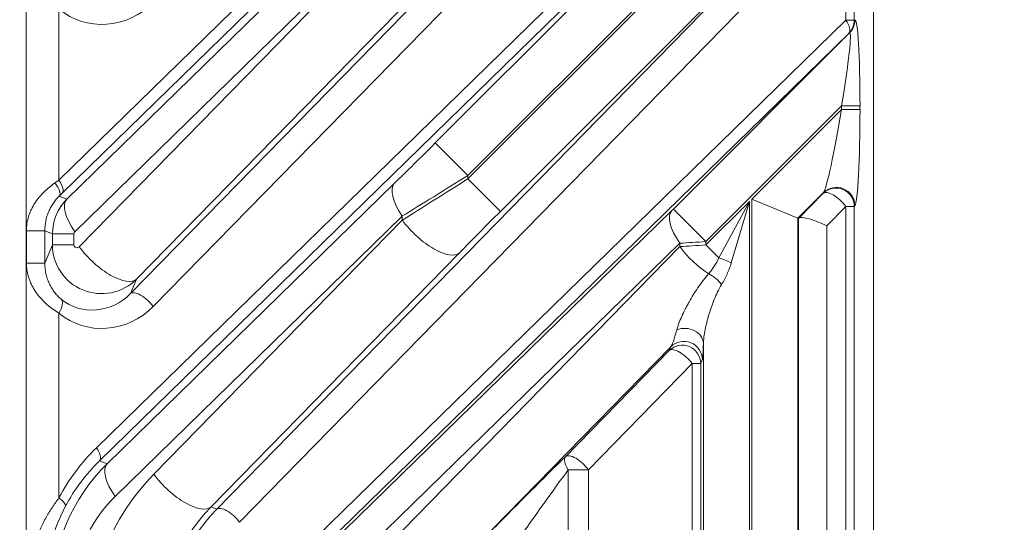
# Model space of a CAD drawing. Header units: millimetres. Extents: x 4 to 836, y 5 to 589.
# Tile 160 of 163: x 737 to 754, y 344 to 352. Entities that reach past the tile are written whole.
import ezdxf

# ---------------------------------------------------------------- set-up
doc = ezdxf.new("R2010")
doc.units = ezdxf.units.MM
doc.layers.add('1', color=7, linetype='Continuous', true_color=0xffffff)
doc.styles.add('ideas_simplex', font='simplex.shx')
doc.dimstyles.get("Standard").update_dxf_attribs({"dimtxt": 0.18, "dimasz": 0.18, "dimexe": 0.18, "dimexo": 0.0625, "dimgap": 0.09, "dimtad": 0, "dimtih": 1, "dimtoh": 1, "dimdec": 4, "dimzin": 0, "dimdsep": 46, "dimtxsty": 'Standard', "dimcen": 0.09, "dimadec": 0, "dimazin": 0, "dimtfac": 1, "dimtdec": 4, "dimtofl": 0, "dimtmove": 0, "dimatfit": 3, "dimfxl": 1, "dimtolj": 1, "dimtzin": 0, "dimarcsym": 0})

# ---------------------------------------------------------------- blocks, each defined once
blk = doc.blocks.new('_U0')
at = {"layer": '1', "color": 27, "lineweight": 13}
for p, q in [((692.58978, 322.531272), (733.359921, 387.302931)), ((733.359921, 387.302931), (735.359921, 387.302931))]:
    blk.add_line(p, q, dxfattribs=at)
at = {"layer": '1', "color": 27, "lineweight": 18}
for points in [[(698.87565, 332.517655), (700.026073, 335.338352), (700.921432, 334.774779)], [(696.585037, 328.878549), (695.434614, 326.057851), (694.539254, 326.621425)]]:
    blk.add_solid(points, dxfattribs=at)
at = {"layer": '1', "color": 87, "linetype": 'Continuous', "lineweight": 25, "char_height": 3, "attachment_point": 7, "line_spacing_factor": 1.204819, "style": 'ideas_simplex'}
for s, insert in [('\\W0.5945;4 N°5 {\\Fgdt;x}6', (740.588921, 384.937931)), ('\\W0.9188;M', (737.018921, 384.937931))]:
    blk.add_mtext(s, dxfattribs=dict(at, insert=insert))
blk = doc.blocks.new('_U8')
at = {"layer": '1', "color": 87, "lineweight": 25}
for p, q in [((783.434647, 346.409442), (777.809647, 346.409442)), ((777.809647, 346.409442), (777.809647, 344.909442)), ((783.434647, 344.909442), (783.434647, 346.409442)), ((777.809647, 333.704442), (777.809647, 332.204442)), ((783.434647, 332.204442), (783.434647, 333.704442)), ((777.809647, 332.204442), (783.434647, 332.204442))]:
    blk.add_line(p, q, dxfattribs=at)
at = {"layer": '1', "color": 27, "lineweight": 13}
blk.add_line((784.934647, 313.020432), (784.934647, 346.409442), dxfattribs=at)
at = {"layer": '1', "color": 152, "lineweight": 13}
for p, q in [((700.230343, 330.698102), (786.934647, 330.698102)), ((700.230343, 313.020432), (786.934647, 313.020432))]:
    blk.add_line(p, q, dxfattribs=at)
at = {"layer": '1', "color": 27, "lineweight": 18}
for points in [[(784.934647, 330.698102), (785.463627, 327.698104), (784.405666, 327.6981)], [(784.934647, 313.020432), (784.405666, 316.02043), (785.463627, 316.020434)]]:
    blk.add_solid(points, dxfattribs=at)
at = {"layer": '1', "color": 87, "linetype": 'Continuous', "lineweight": 25, "char_height": 3, "attachment_point": 7, "rotation": 90, "line_spacing_factor": 1.204819, "style": 'ideas_simplex'}
for s, insert in [('\\W1.2097;17,7', (775.968647, 333.651942)), ('\\W1.2097;.696', (783.281147, 333.651942))]:
    blk.add_mtext(s, dxfattribs=dict(at, insert=insert))

msp = doc.modelspace()

# ---------------------------------------------------------------- linework, layer by layer
at = {"layer": '1', "color": 143, "linetype": 'Continuous', "lineweight": 13}
for p, q in [((737.603, 262.136), (737.603, 359.583)), ((738.136, 349.258), (746.323, 357.254)), ((746.375, 357.042), (738.188, 349.046)), ((738.745, 344.903), (750.939, 356.813)), ((750.992, 356.601), (738.797, 344.691)), ((744.259, 349.864), (751, 356.606)), ((747.868, 355.588), (739.671, 347.2)), ((750.871, 355.416), (744.789, 349.334)), ((744.789, 349.279), (750.871, 355.362)), ((738.264, 348.951), (743.592, 354.155)), ((740.704, 343.901), (750.567, 353.994)), ((750.576, 354.006), (745.319, 348.749)), ((750.939, 353.782), (741.076, 343.689)), ((750.939, 351.863), (750.939, 353.782)), ((751.078, 353.782), (751.078, 351.863)), ((743.723, 353.625), (738.394, 348.42)), ((738.466, 348.176), (743.723, 353.556)), ((744.653, 353.026), (739.396, 347.646)), ((738.136, 352.045), (738.136, 349.258)), ((742.303, 343.429), (750.939, 351.863)), ((750.939, 351.863), (751.078, 351.863)), ((751.078, 351.863), (751.087, 351.868)), ((750.992, 351.651), (742.356, 343.217)), ((748.133, 348.789), (751, 351.656)), ((751, 351.656), (750.992, 351.651)), ((750.871, 350.467), (748.663, 348.259)), ((749.411, 348.952), (750.871, 350.412)), ((750.871, 350.412), (750.871, 350.467)), ((750.871, 350.467), (751.17, 350.467)), ((750.871, 350.412), (751.17, 350.412)), ((751.17, 350.467), (751.17, 350.412)), ((744.259, 349.864), (744.789, 349.334)), ((744.789, 349.334), (744.789, 349.279)), ((745.319, 348.749), (744.789, 349.279)), ((738.919, 344.641), (743.592, 349.205)), ((738.142, 349.001), (738.264, 348.951)), ((749.411, 340.748), (749.411, 348.952)), ((750.576, 349.056), (750.161, 348.641)), ((750.567, 349.044), (750.576, 349.056)), ((748.133, 348.789), (748.663, 348.259)), ((748.663, 348.204), (749.372, 348.913)), ((748.873, 347.995), (749.372, 348.913)), ((749.372, 348.913), (749.076, 347.911)), ((749.372, 348.913), (749.372, 340.751)), ((750.939, 348.832), (750.628, 348.514)), ((751.078, 348.832), (750.939, 348.832)), ((750.939, 341.676), (750.939, 348.832)), ((751.087, 348.844), (751.078, 348.832)), ((751.078, 348.832), (751.078, 341.676)), ((743.723, 348.675), (739.049, 344.11)), ((742.407, 343.196), (748.107, 348.763)), ((743.723, 348.606), (743.723, 348.675)), ((750.161, 348.641), (750.161, 340.476)), ((750.168, 341.684), (750.168, 348.638)), ((739.681, 344.47), (743.723, 348.606)), ((750.628, 348.514), (750.628, 341.684)), ((737.906, 348.436), (737.607, 348.436)), ((737.607, 347.91), (737.607, 348.436)), ((738.029, 348.385), (737.906, 348.436)), ((737.906, 348.436), (737.906, 347.91)), ((738.029, 348.208), (738.029, 348.385)), ((738.029, 348.385), (738.379, 348.385)), ((738.379, 348.385), (738.379, 348.208)), ((737.906, 347.91), (738.029, 348.208)), ((738.379, 348.208), (738.029, 348.208)), ((748.237, 348.233), (742.537, 342.666)), ((743.193, 343.015), (748.237, 348.177)), ((748.237, 348.177), (748.237, 348.233)), ((748.663, 348.259), (748.663, 348.204)), ((748.873, 347.995), (748.663, 348.204)), ((744.653, 348.076), (740.611, 343.94)), ((737.906, 347.91), (737.607, 347.91)), ((739.396, 347.646), (739.299, 347.412)), ((738.136, 347.095), (738.136, 344.087)), ((748.092, 346.548), (744.122, 342.485)), ((748.066, 346.485), (748.092, 346.548)), ((748.622, 340.52), (748.622, 346.599)), ((746.378, 344.757), (748.066, 346.485)), ((748.438, 346.273), (746.75, 344.545)), ((748.578, 346.273), (748.438, 346.273)), ((748.438, 341.742), (748.438, 346.273)), ((748.604, 346.336), (748.578, 346.273)), ((748.578, 346.273), (748.578, 341.742)), ((738.797, 344.691), (738.919, 344.641)), ((746.75, 344.545), (746.423, 344.545)), ((746.423, 341.787), (746.423, 344.545)), ((746.75, 344.545), (746.75, 341.787)), ((740.611, 343.94), (740.704, 343.901))]:
    msp.add_line(p, q, dxfattribs=at)
at = {"layer": '1', "color": 143, "linetype": 'Continuous', "lineweight": 18}
for p, q in [((751.392, 358.297), (751.392, 340.829)), ((739.299, 347.412), (747.496, 355.8)), ((750.161, 348.641), (749.411, 348.952)), ((750.174, 348.642), (750.567, 349.044)), ((750.161, 348.641), (750.168, 348.638))]:
    msp.add_line(p, q, dxfattribs=at)
at = {"layer": '1', "color": 143, "linetype": 'Continuous', "lineweight": 13}
for centre, major_axis, ratio, start_param, end_param in [((738.881, 352.898), (-0.922, -0.663), 0.956601, 0.239015, 1.751817), ((750.779, 351.863), (0.21, -0.215), 0.410893, 0.028717, 1.189164), ((750.779, 351.863), (0.143, -0.263), 0.995743, 0.287947, 1.073975), ((750.788, 351.868), (0.143, -0.263), 0.995743, 0.287947, 1.073975), ((751.085, 350.381), (-0.005, -1.487), 0.057298, 1.628411, 3.173027), ((750.786, 350.381), (-0.218, -1.276), 0.054067, 1.647006, 3.191623), ((750.786, 350.326), (-0.218, -1.276), 0.054067, 0.10239, 1.647006), ((751.085, 350.326), (-0.005, -1.487), 0.057298, 0.083794, 1.628411), ((744.259, 349.911), (-1.25, -1.251), 0.01851, 0.990096, 1.552276), ((744.789, 349.381), (-2, -1.25), 0.016642, 0.998211, 1.560391), ((744.789, 349.233), (-2, -1.25), 0.016642, 4.701984, 5.264164), ((737.603, 348.863), (-1, -0.7), 0.017395, 4.138027, 4.213899), ((737.93, 349.213), (-0.21, 0.214), 0.353168, 3.169576, 4.379056), ((737.976, 349.258), (-0.21, 0.215), 0.410893, 3.170309, 4.330756), ((744.123, 348.675), (0.524, -0.537), 0.410893, 3.170309, 4.330756), ((750.779, 348.832), (-0.247, 0.17), 0.98985, 3.748344, 6.09793), ((750.788, 348.844), (-0.247, 0.17), 0.98985, 3.748344, 6.09793), ((738.83, 348.385), (-0.795, 0.091), 0.999179, 5.612104, 6.397219), ((737.815, 348.651), (-0.7, -0.7), 0.01851, 4.131689, 4.20756), ((738.794, 348.42), (0.524, -0.537), 0.410893, 3.170309, 4.330756), ((750.779, 348.832), (0.215, -0.21), 0.402972, 1.179669, 3.112987), ((748.133, 348.791), (-0.05, -0.05), 0.01851, 0.990096, 1.552276), ((745.319, 348.703), (-1.25, -1.251), 0.01851, 4.693869, 5.256049), ((748.637, 348.233), (0.524, -0.537), 0.410893, 3.170309, 4.330756), ((744.123, 348.606), (-0.536, 0.524), 0.402972, 1.179669, 3.112987), ((738.43, 348.385), (-0.0499, 0.0102), 0.981792, 5.696772, 6.481886), ((738.83, 348.21), (-0.784, -0.164), 0.997285, 6.078408, 8.43295), ((738.43, 348.21), (-0.0419, -0.0301), 0.956601, 5.680461, 8.035003), ((738.866, 348.176), (0.536, -0.524), 0.402972, 4.321261, 6.254579), ((748.663, 348.261), (-0.8, -0.05), 0.002306, 1.008472, 1.570652), ((748.663, 348.202), (-0.8, -0.05), 0.002306, 4.712245, 5.274425), ((748.637, 348.177), (-0.536, 0.524), 0.402972, 1.179669, 2.070088), ((748.957, 347.911), (-0.277, 0.115), 0.162521, 4.338485, 5.086293), ((748.737, 347.56), (-0.231, 0.192), 0.43732, 4.228732, 5.178218), ((738.721, 347.948), (-0.674, -0.495), 0.940695, 0.236338, 1.74914), ((739.511, 347.2), (-0.215, 0.21), 0.402972, 4.321261, 6.254579), ((737.976, 347.095), (0.193, 0.23), 0.434741, 5.061943, 6.211545), ((738.881, 347.948), (-0.922, -0.663), 0.956601, 0.239015, 1.751817), ((748.316, 347.849), (-0.238, -1.311), 0.069564, 0.131149, 0.682722), ((748.322, 346.599), (-0.3, 0.011), 0.822387, 3.18762, 5.20347), ((748.279, 346.273), (-0.277, 0.115), 0.997667, 3.535118, 5.88966), ((748.305, 346.336), (-0.277, 0.115), 0.997667, 3.535118, 5.88966), ((748.616, 347.849), (-0.013, -1.516), 0.019978, 0.049407, 0.60098), ((748.279, 346.273), (0.215, -0.21), 0.402972, 1.179669, 3.112987), ((741.119, 342.553), (-3.29, 0.675), 0.981792, 5.696772, 6.00564), ((738.585, 344.903), (-0.21, 0.215), 0.410893, 3.170309, 4.330756), ((746.59, 344.545), (-0.215, 0.21), 0.402972, 4.321261, 6.254579), ((741.067, 342.508), (-2.979, 0.605), 0.986374, 5.695837, 6.480952), ((740.959, 342.553), (-2.996, 0.616), 0.97997, 5.69697, 6.005838), ((739.449, 344.11), (0.524, -0.537), 0.410893, 3.170309, 4.330756), ((745.793, 344.139), (-1.05, -1.051), 0.01851, 4.102497, 5.256049), ((746.59, 344.545), (0.209, -0.215), 0.433312, 3.170642, 4.312607), ((742.291, 341.836), (-0.71, -3.685), 0.98281, 4.120782, 4.905896), ((740.081, 344.47), (-0.536, 0.524), 0.402972, 1.179669, 3.112987), ((746.005, 343.927), (-0.75, -1.051), 0.017505, 4.096494, 5.250045), ((737.976, 344.087), (-0.265, 0.14), 0.281662, 3.171021, 4.221249), ((740.668, 342.508), (-2.243, 0.46), 0.981792, 5.696772, 6.481886), ((742.691, 341.836), (-0.564, -2.949), 0.978608, 4.120293, 4.905408), ((742.796, 341.792), (-0.57, -2.947), 0.984491, 4.121117, 4.906231), ((740.916, 343.689), (0.215, -0.21), 0.402972, 1.179669, 3.112987)]:
    msp.add_ellipse(centre, major_axis=major_axis, ratio=ratio, start_param=start_param, end_param=end_param, dxfattribs=at)
at = {"layer": '1', "color": 143, "linetype": 'Continuous', "lineweight": 18}
for centre, major_axis, ratio, start_param, end_param in [((750.468, 348.938), (-0.3, -0.3), 0.01851, 0.007659, 0.181138), ((750.468, 348.514), (-0.299, 0.122), 0.210406, 4.235735, 6.169053)]:
    msp.add_ellipse(centre, major_axis=major_axis, ratio=ratio, start_param=start_param, end_param=end_param, dxfattribs=at)
at = {"layer": '1', "color": 143, "linetype": 'Continuous', "lineweight": 13}
for points, knots in [([(737.607, 348.436), (737.607, 348.477), (737.61, 348.516), (737.622, 348.595), (737.631, 348.633), (737.649, 348.69), (737.656, 348.709), (737.67, 348.746), (737.679, 348.765), (737.704, 348.819), (737.724, 348.853), (737.766, 348.92), (737.79, 348.952), (737.828, 348.998), (737.841, 349.013), (737.868, 349.042), (737.881, 349.056), (737.95, 349.124), (738.009, 349.171), (738.07, 349.213)], [0, 0, 0, 0, 0.125, 0.125, 0.25, 0.25, 0.3125, 0.3125, 0.375, 0.375, 0.5, 0.5, 0.625, 0.625, 0.6875, 0.6875, 0.75, 0.75, 1, 1, 1, 1]), ([(738.142, 349.001), (738.108, 348.968), (738.075, 348.93), (738.031, 348.865), (738.017, 348.843), (737.991, 348.796), (737.979, 348.772), (737.959, 348.723), (737.949, 348.699), (737.937, 348.66), (737.934, 348.647), (737.927, 348.621), (737.924, 348.608), (737.911, 348.543), (737.906, 348.49), (737.906, 348.436)], [0, 0, 0, 0, 0.25, 0.25, 0.375, 0.375, 0.5, 0.5, 0.625, 0.625, 0.6875, 0.6875, 0.75, 0.75, 1, 1, 1, 1]), ([(748.708, 347.737), (748.724, 347.755), (748.739, 347.775), (748.77, 347.815), (748.784, 347.836), (748.826, 347.9), (748.852, 347.945), (748.873, 347.995)], [0, 0, 0, 0, 0.25, 0.25, 0.5, 0.5, 1, 1, 1, 1]), ([(738.136, 347.095), (738.103, 347.115), (738.07, 347.136), (738.004, 347.183), (737.972, 347.208), (737.908, 347.263), (737.878, 347.293), (737.821, 347.356), (737.794, 347.389), (737.756, 347.441), (737.744, 347.46), (737.722, 347.497), (737.711, 347.516), (737.691, 347.554), (737.682, 347.574), (737.665, 347.614), (737.657, 347.634), (737.636, 347.695), (737.625, 347.737), (737.614, 347.801), (737.612, 347.823), (737.608, 347.866), (737.607, 347.888), (737.607, 347.91)], [0, 0, 0, 0, 0.125, 0.125, 0.25, 0.25, 0.375, 0.375, 0.5, 0.5, 0.5625, 0.5625, 0.625, 0.625, 0.6875, 0.6875, 0.75, 0.75, 0.875, 0.875, 0.9375, 0.9375, 1, 1, 1, 1]), ([(737.906, 347.91), (737.906, 347.881), (737.909, 347.824), (737.918, 347.767), (737.93, 347.712), (737.937, 347.684), (737.956, 347.629), (737.966, 347.602), (737.99, 347.551), (738.004, 347.525), (738.026, 347.489), (738.033, 347.477), (738.049, 347.453), (738.058, 347.442), (738.075, 347.42), (738.084, 347.409), (738.101, 347.389), (738.129, 347.359), (738.157, 347.334), (738.175, 347.319)], [0, 0, 0, 0, 0.125, 0.25, 0.25, 0.375, 0.375, 0.5, 0.5, 0.625, 0.625, 0.6875, 0.6875, 0.75, 0.75, 0.8125, 0.8125, 0.875, 1, 1, 1, 1]), ([(749.076, 347.911), (749.057, 347.847), (749.033, 347.787), (748.993, 347.699), (748.979, 347.671), (748.95, 347.614), (748.934, 347.587), (748.918, 347.56)], [0, 0, 0, 0, 0.5, 0.5, 0.75, 0.75, 1, 1, 1, 1]), ([(748.189, 346.822), (748.194, 346.839), (748.199, 346.856), (748.211, 346.892), (748.217, 346.91), (748.238, 346.965), (748.254, 347.002), (748.288, 347.079), (748.306, 347.118), (748.336, 347.176), (748.346, 347.196), (748.367, 347.236), (748.377, 347.255), (748.411, 347.315), (748.434, 347.354), (748.482, 347.432), (748.507, 347.471), (748.56, 347.549), (748.588, 347.587), (748.646, 347.663), (748.676, 347.7), (748.708, 347.737)], [0, 0, 0, 0, 0.0625, 0.0625, 0.125, 0.125, 0.25, 0.25, 0.375, 0.375, 0.4375, 0.4375, 0.5, 0.5, 0.625, 0.625, 0.75, 0.75, 0.875, 0.875, 1, 1, 1, 1]), ([(748.918, 347.56), (748.895, 347.521), (748.873, 347.481), (748.834, 347.4), (748.816, 347.359), (748.782, 347.277), (748.766, 347.236), (748.737, 347.153), (748.724, 347.112), (748.705, 347.049), (748.699, 347.029), (748.688, 346.987), (748.683, 346.967), (748.667, 346.906), (748.658, 346.865), (748.643, 346.786), (748.636, 346.747), (748.629, 346.69), (748.627, 346.671), (748.624, 346.634), (748.623, 346.616), (748.622, 346.599)], [0, 0, 0, 0, 0.125, 0.125, 0.25, 0.25, 0.375, 0.375, 0.5, 0.5, 0.5625, 0.5625, 0.625, 0.625, 0.75, 0.75, 0.875, 0.875, 0.9375, 0.9375, 1, 1, 1, 1]), ([(737.607, 342.576), (737.607, 342.645), (737.613, 342.782), (737.631, 342.918), (737.65, 343.019), (737.656, 343.053), (737.672, 343.12), (737.68, 343.154), (737.707, 343.253), (737.727, 343.319), (737.762, 343.415), (737.775, 343.447), (737.801, 343.511), (737.814, 343.543), (737.857, 343.636), (737.888, 343.696), (737.953, 343.814), (737.987, 343.871), (738.059, 343.982), (738.097, 344.036), (738.136, 344.087)], [0, 0, 0, 0, 0.125, 0.25, 0.25, 0.3125, 0.3125, 0.375, 0.375, 0.5, 0.5, 0.5625, 0.5625, 0.625, 0.625, 0.75, 0.75, 0.875, 0.875, 1, 1, 1, 1]), ([(738.242, 343.95), (738.215, 343.899), (738.19, 343.846), (738.142, 343.74), (738.119, 343.685), (738.077, 343.574), (738.057, 343.517), (738.03, 343.431), (738.022, 343.402), (738.006, 343.344), (737.998, 343.315), (737.977, 343.228), (737.965, 343.17), (737.943, 343.052), (737.934, 342.993), (737.913, 342.816), (737.906, 342.696), (737.906, 342.576)], [0, 0, 0, 0, 0.125, 0.125, 0.25, 0.25, 0.375, 0.375, 0.4375, 0.4375, 0.5, 0.5, 0.625, 0.625, 0.75, 0.75, 1, 1, 1, 1])]:
    msp.add_open_spline(points, degree=3, knots=knots, dxfattribs=at)

# ---------------------------------------------------------------- dimensions: what is measured, and where the dimension line sits
at = {"layer": '1', "color": 87, "linetype": 'Continuous', "lineweight": 25}
dim = msp.add_diameter_dim_2p(p1=(696.585, 328.879), p2=(698.876, 332.518), text='\\C87;M\\C87;4 N', dimstyle='Standard', override={"dimtxt": 3, "dimasz": 3, "dimexe": 2, "dimexo": 2.5, "dimgap": 1.5, "dimtih": 1, "dimtoh": 1, "dimdec": 2, "dimlfac": 1, "dimzin": 8, "dimdsep": 44, "dimlunit": 2, "dimpost": '', "dimtxsty": 'ideas_simplex', "dimsah": 1, "dimse1": 0, "dimse2": 0, "dimsd1": 0, "dimsd2": 0, "dimclrd": 27, "dimclre": 152, "dimclrt": 87, "dimtol": 0, "dimtm": -0.1, "dimtfac": 0.5, "dimtdec": 2, "dimtofl": 1, "dimtmove": 0, "dimatfit": 2, "dimtzin": 8, "dimlwd": 13, "dimlwe": 13}, dxfattribs=at)
dim.commit()
dim.dimension.update_dxf_attribs({"geometry": '_U0', "text_midpoint": (750.54, 387.303), "dimtype": 163})
dim = msp.add_linear_dim(base=(784.935, 313.02), p1=(697.73, 330.698), p2=(697.73, 313.02), angle=90, text='<>\\P[\\C87;{\\H1.00x;\\Fsimplex.shx;.696\\Fsimplex.shx;}\\C87; ]', dimstyle='Standard', override={"dimtxt": 3, "dimasz": 3, "dimexe": 2, "dimexo": 2.5, "dimgap": 1.5, "dimtad": 1, "dimtih": 0, "dimtoh": 0, "dimdec": 1, "dimlfac": 1, "dimzin": 8, "dimdsep": 44, "dimlunit": 2, "dimtxsty": 'ideas_simplex', "dimsah": 1, "dimse1": 0, "dimse2": 0, "dimsd1": 0, "dimsd2": 0, "dimclrd": 27, "dimclre": 152, "dimclrt": 87, "dimtol": 0, "dimtm": -0.1, "dimtfac": 0.5, "dimtdec": 2, "dimtofl": 1, "dimtmove": 0, "dimtzin": 8, "dimlwd": 13, "dimlwe": 13}, dxfattribs=at)
dim.commit()
dim.dimension.update_dxf_attribs({"geometry": '_U8', "text_midpoint": (784.935, 355.27), "dimtype": 160})

doc.saveas('drawing.dxf')
